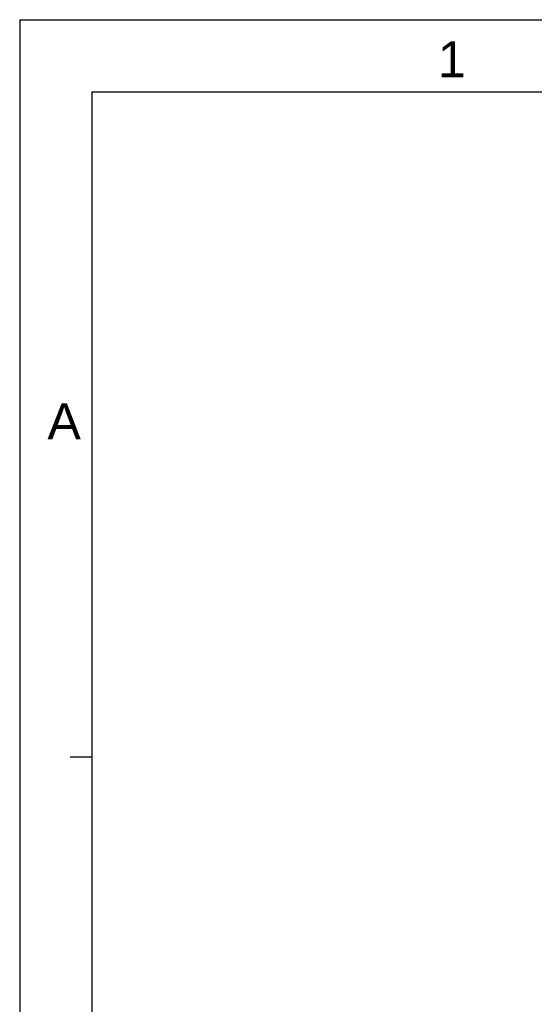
# Model space of a CAD drawing. Header units: millimetres. Extents: x -95 to 535, y -111 to 334.
# Tile 2 of 17: x -95 to 13, y 129 to 334. Entities that reach past the tile are written whole.
import ezdxf
from ezdxf.enums import TextEntityAlignment as Align

# ---------------------------------------------------------------- set-up
doc = ezdxf.new("R2010")
doc.units = ezdxf.units.MM
doc.header["$LTSCALE"] = 23.1
doc.layers.add('DRAWING FRAME', color=1, linetype='CONTINUOUS')
doc.styles.add('ARIAL', font='ARIAL.TTF')

msp = doc.modelspace()

# ---------------------------------------------------------------- linework, layer by layer
at = {"layer": 'DRAWING FRAME', "color": 4}
for q in [(535.4447, 334.3981), (-94.5553, -111.1019)]:
    msp.add_line((-94.5553, 334.3981), q, dxfattribs=at)
at = {"layer": 'DRAWING FRAME', "color": 3}
for p, q in [((-79.5553, 319.3981), (520.4447, 319.3981)), ((-79.5553, 319.3981), (-79.5553, -96.1019)), ((-79.5553, 180.8981), (-84.0553, 180.8981))]:
    msp.add_line(p, q, dxfattribs=at)

# ---------------------------------------------------------------- texts
at = {"layer": 'DRAWING FRAME', "color": 1, "style": 'ARIAL'}
for s, p in [('1', (-4.5464, 326.1411)), ('A', (-85.2928, 250.7911))]:
    msp.add_text(s, height=7.5, dxfattribs=at).set_placement(p, align=Align.MIDDLE)

doc.saveas('drawing.dxf')
